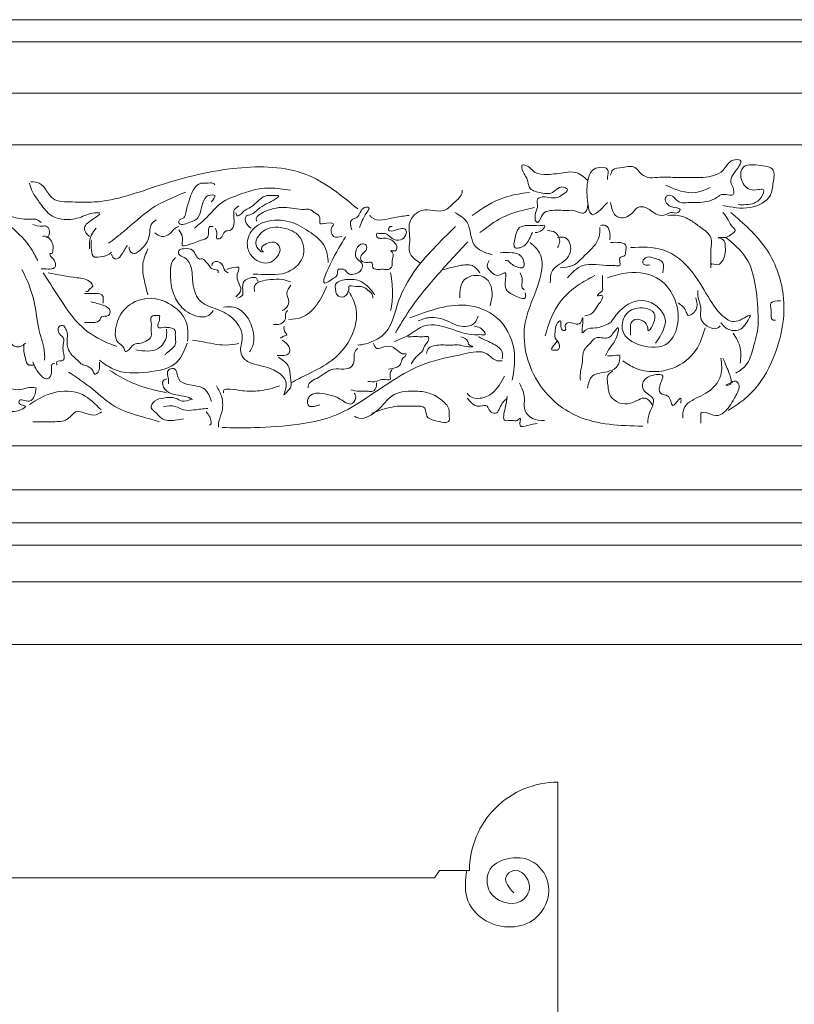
# Model space of a CAD drawing. Extents: x 0 to 286551, y -50 to 581131.
# Tile 185 of 207: x 272940 to 273994, y 560336 to 561675. Entities that reach past the tile are written whole.
import ezdxf

# ---------------------------------------------------------------- set-up
doc = ezdxf.new("R2010")
doc.units = 0
doc.header["$MEASUREMENT"] = 0
doc.layers.add('0.15 GRIJS', color=252, linetype='CONTINUOUS', lineweight=15)

msp = doc.modelspace()

# ---------------------------------------------------------------- linework, layer by layer
at = {"layer": '0.15 GRIJS'}
for points in [[(276301.5, 561675.2), (272336.5, 561675.2)], [(276316.5, 561645.2), (272336.5, 561645.2)], [(276326.5, 561575.2), (272336.5, 561575.2)], [(276476.5, 561505.2), (272336.5, 561505.2)], [(276396.9, 561095.6), (272336.5, 561095.6)], [(276396.9, 561035.6), (272336.5, 561035.6)], [(276429.2, 560990.8), (272336.5, 560990.8)], [(276446.5, 560960.7), (272336.5, 560960.7)], [(276446.5, 560910.7), (272336.5, 560910.7)], [(276456.5, 560825.7), (272336.5, 560825.7)]]:
    msp.add_lwpolyline(points, dxfattribs=at)
msp.add_lwpolyline([(271000.5, 560298.2), (271000.5, 560638.2, -0.414214), (271120.5, 560518.2), (271161.2, 560518.2), (271168.2, 560508.2), (271929, 560508.2), (271929, 560528.2), (272029, 560553.2), (272029, 560578.2), (272089, 560578.2, -1), (272584, 560578.2), (272644, 560578.2), (272644, 560553.2), (272744, 560528.2), (272744, 560508.2), (273504.8, 560508.2), (273511.8, 560518.2), (273552.5, 560518.2, -0.414214), (273672.5, 560638.2), (273672.5, 560298.2)], format="xyb", dxfattribs=at)
for points, knots in [([(273713.1, 561456.8), (273707.9, 561461.4), (273699.1, 561469.2), (273678.8, 561467.3), (273661.7, 561463.9), (273640.2, 561465.1), (273633.7, 561476.8), (273622.7, 561478.2), (273624.9, 561466.7), (273632.1, 561460.3), (273632.4, 561444.1), (273648.7, 561439.8), (273664.5, 561436.8), (273673, 561447.7), (273681.1, 561448), (273688.8, 561443.1), (273678.6, 561437.4), (273671.8, 561432.1), (273660.5, 561433.3), (273651.2, 561435.4), (273643.3, 561430.5), (273644.9, 561424.6), (273645.1, 561417.7), (273641.3, 561412.2), (273642, 561406.4), (273641.4, 561402.7), (273644.7, 561397.5), (273650, 561405.4), (273652.5, 561414.2), (273670, 561416.9), (273682.2, 561415.4), (273696.8, 561416.4), (273707.9, 561408), (273713.3, 561418.2), (273713.1, 561421.7), (273713.1, 561422.7)], [0, 0, 0, 0, 19.750479, 33.407891, 57.970855, 74.810722, 91.592169, 95.494328, 101.345198, 116.610016, 127.728573, 142.99685, 160.556421, 172.462736, 179.291298, 184.168287, 193.823781, 201.687799, 212.41852, 225.100464, 229.977222, 236.803303, 240.703948, 250.884998, 254.785643, 257.711078, 262.587453, 266.725328, 279.441131, 290.563476, 313.975854, 317.878012, 334.718163, 342.580561, 345.505997, 345.505997, 345.505997, 345.505997]), ([(273744.3, 561463.7), (273745, 561466.2), (273747.1, 561473.7), (273762, 561473.7), (273776.6, 561477.9), (273784.6, 561466.2), (273794.9, 561459), (273812.1, 561461.6), (273831, 561460.4), (273851.7, 561461), (273873.6, 561459.9), (273898, 561465), (273905.6, 561485.2), (273929.1, 561485.5), (273911.2, 561467.7), (273906.6, 561454.8), (273912, 561447.1), (273913.5, 561434.4), (273901.9, 561437.8), (273896.7, 561437.5), (273894.5, 561437.3)], [0, 0, 0, 0, 7.426924, 21.630443, 38.214259, 47.869753, 60.587604, 74.245017, 97.657394, 118.143657, 135.70294, 164.706245, 184.016688, 193.771942, 215.578491, 226.697048, 234.123972, 243.875487, 253.630741, 260.459303, 260.459303, 260.459303, 260.459303]), ([(273897.4, 561422.7), (273909.5, 561420.1), (273932, 561415.2), (273963.8, 561430.7), (273965.1, 561452.9), (273969.7, 561475), (273945.4, 561477.3), (273923.4, 561479.4), (273919.5, 561457.7), (273931, 561442.5), (273943.3, 561443.7), (273955.6, 561445.9), (273947.2, 561426.3), (273932.7, 561423.3), (273921.5, 561423.6), (273917.9, 561423.7)], [0, 0, 0, 0, 37.185044, 69.136825, 87.117892, 103.695293, 125.288591, 145.98239, 159.944672, 180.816534, 191.547256, 198.376106, 209.494738, 232.18322, 242.913941, 242.913941, 242.913941, 242.913941]), ([(272955.6, 561454.7), (272959.7, 561454.5), (272968.3, 561454.1), (272976.9, 561443), (272986.8, 561426.8), (273013.8, 561427.7), (273061.8, 561425.2), (273136.4, 561454), (273229.9, 561477.3), (273331.1, 561475.2), (273378.1, 561436.3), (273400.3, 561417.9)], [0, 0, 0, 0, 11.542918, 24.779048, 39.501429, 65.995542, 96.08537, 187.875314, 296.082834, 390.097909, 474.469119, 474.469119, 474.469119, 474.469119]), ([(273740.4, 561426.6), (273737.4, 561423.5), (273731.7, 561417.6), (273715.9, 561403.7), (273712.4, 561433.9), (273711.6, 561450.6), (273716.7, 561470.6), (273729.2, 561475.4), (273743.4, 561473.5), (273740.2, 561463.2), (273740.4, 561458.8), (273740.4, 561457.8)], [0, 0, 0, 0, 13.793369, 26.511116, 47.174944, 71.553636, 89.482479, 99.988667, 111.111012, 121.837737, 124.763172, 124.763172, 124.763172, 124.763172]), ([(272953.6, 561452.7), (272954.8, 561448.8), (272957.5, 561439.4), (272968.3, 561426.2), (272978.6, 561409.6), (272999.5, 561402), (273021, 561404.2), (273037, 561413.2), (273046.8, 561412.7), (273049.2, 561412.6)], [0, 0, 0, 0, 12.05017, 28.922028, 50.748424, 68.751949, 92.240849, 114.020242, 121.37554, 121.37554, 121.37554, 121.37554]), ([(273201, 561427.3), (273204, 561430.8), (273209.7, 561437.5), (273196.8, 561437.1), (273190.6, 561430.5), (273187.2, 561419.6), (273184.8, 561404.3), (273172.4, 561399.6), (273156.9, 561394.5), (273156.6, 561403.7), (273165, 561404.5), (273166.7, 561416.4), (273171.1, 561429.2), (273175.2, 561444.1), (273185.3, 561454), (273194.8, 561451.8), (273202.4, 561454.7), (273205.1, 561451.4), (273205.7, 561450.7)], [0, 0, 0, 0, 9.869615, 18.562187, 24.725838, 37.635508, 52.431838, 66.199015, 80.240973, 82.246208, 90.407222, 97.606632, 114.9598, 132.339304, 144.242585, 151.597883, 160.959092, 163.795264, 163.795264, 163.795264, 163.795264]), ([(273166.3, 561440.7), (273150, 561434.1), (273118.6, 561421.4), (273088.2, 561391.3), (273068.3, 561376.4), (273061.3, 561371.1)], [0, 0, 0, 0, 52.031617, 100.482415, 126.692969, 126.692969, 126.692969, 126.692969]), ([(273178.3, 561391.9), (273183.8, 561396.3), (273196.1, 561406.4), (273213.1, 561428.3), (273240.5, 561437.7), (273267.5, 561447.2), (273290.1, 561446.2), (273304, 561444.1), (273308.7, 561443.3)], [0, 0, 0, 0, 21.320193, 47.792728, 80.995352, 105.334344, 133.41826, 147.602672, 147.602672, 147.602672, 147.602672]), ([(273484.8, 561344.7), (273478.9, 561348.7), (273467.9, 561356.2), (273473.1, 561377.9), (273466.4, 561399.4), (273488.6, 561423), (273516, 561409.5), (273530.9, 561427), (273542.7, 561435.3), (273542.4, 561442.2), (273542.4, 561443.2)], [0, 0, 0, 0, 19.310581, 35.887982, 60.266673, 83.715195, 113.956422, 131.322578, 148.687041, 151.612476, 151.612476, 151.612476, 151.612476]), ([(273556, 561409.1), (273570.1, 561418.6), (273594, 561434.8), (273622.4, 561438.7), (273634.1, 561440.3)], [0, 0, 0, 0, 50.213655, 85.032385, 85.032385, 85.032385, 85.032385]), ([(273893.5, 561436.4), (273890.4, 561434.2), (273880.6, 561427.6), (273867, 561426.6), (273855.5, 561426.6), (273848.7, 561426.9), (273836.1, 561423.8), (273826.8, 561441.1), (273817.1, 561432), (273821.9, 561421.8), (273829.9, 561420), (273841.2, 561418.4), (273834.6, 561410.2), (273826.6, 561414.9), (273818.7, 561408.5), (273807.9, 561409), (273799.9, 561415.3), (273791.7, 561420.8), (273780.6, 561421.6), (273773.4, 561409.7), (273760.9, 561403.7), (273750.2, 561408.7), (273746.5, 561416.9), (273745.1, 561423), (273744.3, 561426.6)], [0, 0, 0, 0, 11.375309, 35.110682, 39.012841, 45.841403, 55.596657, 75.682238, 79.820113, 90.001267, 100.507455, 107.936544, 112.81292, 122.568173, 129.996998, 140.727719, 152.103028, 159.967295, 170.698017, 180.35317, 199.192859, 205.736321, 213.599031, 224.717588, 224.717588, 224.717588, 224.717588]), ([(273879.9, 561447.1), (273873.4, 561444.2), (273853.8, 561435.3), (273833.2, 561444.1), (273819.4, 561450)], [0, 0, 0, 0, 20.670153, 62.786571, 62.786571, 62.786571, 62.786571]), ([(272859.8, 561431.9), (272872.4, 561427.1), (272897.6, 561417.5), (272929.4, 561393.6), (272953.1, 561370.5), (272961.9, 561353.4), (272964.8, 561347.7)], [0, 0, 0, 0, 40.12262, 80.381898, 118.698008, 137.851645, 137.851645, 137.851645, 137.851645]), ([(273255.2, 561391.9), (273252.6, 561393.7), (273247.4, 561397.3), (273246.3, 561409.1), (273257.4, 561410.1), (273264.6, 561418), (273275.4, 561424.8), (273284, 561427.8), (273296.8, 561437.4), (273284.1, 561435.4), (273272.4, 561437.9), (273261.8, 561424.7), (273251.7, 561418.4), (273245.1, 561415.4), (273242.2, 561410.9), (273235.9, 561407), (273234.9, 561410.8), (273234.5, 561412.6)], [0, 0, 0, 0, 9.454476, 18.811981, 26.013381, 37.515899, 51.05363, 61.51921, 71.457826, 78.144486, 87.505984, 110.51102, 119.228414, 124.618628, 131.236795, 136.328982, 140.813127, 140.813127, 140.813127, 140.813127]), ([(273206.4, 561391.9), (273207.6, 561389), (273209.4, 561384.8), (273207, 561376.8), (273217, 561377.4), (273216.9, 561389), (273228.4, 561387.7), (273233.1, 561397.6), (273231.6, 561405), (273231.9, 561411.2), (273230.9, 561417.2), (273235.5, 561420), (273238.5, 561421.9)], [0, 0, 0, 0, 9.570338, 14.249091, 18.929551, 30.430609, 38.054346, 46.770316, 58.133056, 60.806768, 65.48552, 74.939996, 74.939996, 74.939996, 74.939996]), ([(273378.9, 561380.5), (273374.7, 561379.5), (273365.4, 561377.3), (273362.2, 561391.3), (273370.2, 561398.4), (273357.6, 561399.5), (273346.6, 561395.6), (273350.8, 561407.9), (273341.9, 561412), (273335.8, 561418.3), (273320.5, 561415.9), (273300.1, 561422.9), (273277.7, 561416.6), (273265.8, 561410.1), (273261.8, 561405.7), (273262.3, 561402.9), (273262.5, 561401.2)], [0, 0, 0, 0, 11.367409, 24.885043, 28.22756, 37.801128, 47.162337, 54.514607, 63.96922, 72.686509, 79.37317, 107.584054, 136.452131, 145.16942, 148.511936, 153.190689, 153.190689, 153.190689, 153.190689]), ([(273402.9, 561392.5), (273405, 561398.6), (273407.7, 561406.7), (273418.3, 561420.9), (273403.3, 561420.2), (273404, 561405.6), (273388.2, 561403.9), (273390.6, 561395.2), (273392.1, 561389.5)], [0, 0, 0, 0, 22.682931, 30.109676, 35.962771, 53.327233, 60.756058, 74.408023, 74.408023, 74.408023, 74.408023]), ([(273532.6, 561413), (273539.1, 561409.1), (273555.2, 561399.5), (273552.6, 561365.5), (273573.5, 561358.6), (273583.3, 561355.4)], [0, 0, 0, 0, 21.480203, 53.244827, 81.194017, 81.194017, 81.194017, 81.194017]), ([(273566.7, 561385.6), (273576.5, 561393.2), (273598.5, 561410.2), (273625.7, 561416.4), (273640.9, 561419.8)], [0, 0, 0, 0, 36.522353, 82.494809, 82.494809, 82.494809, 82.494809]), ([(273897.4, 561413), (273899.9, 561409.8), (273905.1, 561403.3), (273908, 561394.3), (273916.6, 561388.6), (273906.2, 561381.3), (273901, 561378.2), (273886.5, 561379.4), (273899.5, 561376.7), (273900.6, 561367.9), (273900.9, 561358.6), (273898.8, 561349.8), (273894.6, 561344.8), (273890, 561339.3), (273879.7, 561346.8), (273881, 561335.9), (273880.8, 561343.1), (273881, 561349.2), (273880.1, 561362.6), (273884.4, 561380.7), (273867.3, 561392.1), (273853.6, 561403.1), (273837.8, 561410.1), (273826.9, 561409.4), (273822.3, 561409.1)], [0, 0, 0, 0, 11.904676, 24.620325, 28.758403, 37.750293, 49.167906, 55.996756, 63.425845, 70.85277, 81.579301, 91.760454, 96.636985, 101.513973, 111.269227, 115.169677, 118.095112, 124.920998, 138.573159, 156.125769, 175.436213, 192.21766, 211.057279, 224.714691, 224.714691, 224.714691, 224.714691]), ([(273908.2, 561413), (273925.2, 561398.2), (273959.8, 561368.3), (273987.5, 561295.3), (273973.2, 561223), (273944.3, 561172.7), (273918.9, 561152.9), (273907.9, 561146), (273904.3, 561143.8)], [0, 0, 0, 0, 66.900827, 135.726046, 222.618891, 279.166652, 305.519743, 318.237594, 318.237594, 318.237594, 318.237594]), ([(272925.4, 561408.6), (272927.6, 561407.9), (272937.3, 561404.8), (272949.6, 561402.9), (272963.1, 561404.8), (272967.2, 561401.2), (272969.5, 561399.2)], [0, 0, 0, 0, 6.980859, 30.536239, 37.2229, 45.940188, 45.940188, 45.940188, 45.940188]), ([(273049.2, 561410.6), (273046.3, 561408.4), (273039.1, 561403), (273026.4, 561395.6), (273030, 561384.8), (273033.5, 561381.9), (273035.2, 561380.5)], [0, 0, 0, 0, 11.502518, 28.054304, 35.032984, 41.650947, 41.650947, 41.650947, 41.650947]), ([(273089.4, 561365.8), (273089.3, 561365.1), (273089.1, 561361.3), (273094.8, 561355.3), (273104.2, 561361.2), (273112.3, 561369), (273117.9, 561382.6), (273117, 561396.1), (273123.5, 561401.2), (273126.1, 561403.2)], [0, 0, 0, 0, 2.005235, 11.459711, 16.551822, 32.624399, 45.534069, 59.823057, 69.277533, 69.277533, 69.277533, 69.277533]), ([(273271.9, 561359.1), (273270.6, 561360.7), (273267.1, 561365.1), (273277.6, 561372.4), (273290.1, 561374.4), (273297.1, 561360.2), (273289.5, 561350.7), (273280.6, 561343.5), (273268.4, 561344.2), (273256.3, 561351.4), (273247.8, 561367.3), (273253.3, 561391.1), (273280.2, 561404.5), (273311.2, 561401.9), (273336.1, 561386.3), (273357.8, 561369.3), (273359.4, 561352.6), (273360.2, 561345.1)], [0, 0, 0, 0, 5.389411, 14.843684, 28.901544, 39.36462, 53.129125, 61.290139, 73.325897, 86.512772, 102.359613, 124.254517, 151.544263, 184.369944, 213.398262, 239.870863, 261.765705, 261.765705, 261.765705, 261.765705]), ([(273470.2, 561409.1), (273463.9, 561408.3), (273447.6, 561406.4), (273425.6, 561399.2), (273417.5, 561408), (273416.5, 561409.1)], [0, 0, 0, 0, 19.72861, 50.945306, 55.083384, 55.083384, 55.083384, 55.083384]), ([(272958.1, 561396.5), (272962.5, 561395.3), (272968.4, 561393.7), (272975.9, 561395.2), (272981.5, 561390.7), (272981.3, 561382.4), (272977.6, 561379.1), (272976.9, 561378.5)], [0, 0, 0, 0, 13.52282, 18.203569, 21.546349, 33.577566, 36.413738, 36.413738, 36.413738, 36.413738]), ([(273044.6, 561391.9), (273042, 561388.9), (273036.3, 561382.2), (273035.1, 561371.6), (273035.2, 561365.3), (273035.2, 561363.8)], [0, 0, 0, 0, 11.501216, 25.790258, 30.46901, 30.46901, 30.46901, 30.46901]), ([(273124.1, 561385.2), (273127.1, 561383.1), (273133.6, 561378.5), (273145.5, 561383.2), (273150.3, 561391.6), (273155.3, 561393.3), (273156.9, 561393.9)], [0, 0, 0, 0, 10.465322, 22.519444, 32.919199, 38.01131, 38.01131, 38.01131, 38.01131]), ([(273156.9, 561389.2), (273158.9, 561386.3), (273162.3, 561381.4), (273161.9, 561374.4), (273160.4, 561366.6), (273174.8, 561369.7), (273182.4, 561374.8), (273200.6, 561377.8), (273194.7, 561395.1), (273201.9, 561394.1), (273203.7, 561393.9)], [0, 0, 0, 0, 9.869752, 17.222216, 21.900968, 28.587629, 48.467383, 58.932792, 73.22159, 77.902338, 77.902338, 77.902338, 77.902338]), ([(273269.2, 561359.1), (273266.1, 561362), (273257.3, 561370.1), (273272.1, 561393.3), (273298.2, 561394.1), (273325.1, 561382.8), (273330.6, 561349), (273300.8, 561325.4), (273274.8, 561329.2), (273260.1, 561329), (273257.9, 561329)], [0, 0, 0, 0, 11.902392, 32.82824, 61.298974, 85.526207, 113.986659, 145.691321, 183.190099, 189.87676, 189.87676, 189.87676, 189.87676]), ([(273383.6, 561379.8), (273377.6, 561370.1), (273367.9, 561354.4), (273347.6, 561309.6), (273365.8, 561322.7), (273373.6, 561327.5), (273372.1, 561337.2), (273378.3, 561335.4), (273383.1, 561336.3), (273387, 561327.2), (273400.4, 561329), (273408.6, 561338.2), (273404.6, 561346.8), (273392.9, 561352), (273401, 561373.4), (273413.2, 561368.9), (273412.4, 561359.6), (273404.1, 561356.6), (273403.8, 561345.4), (273412.4, 561344.4), (273420.7, 561346.4), (273419.4, 561333.2), (273433.3, 561336.9), (273442.2, 561334.3), (273448.5, 561340.2), (273445.5, 561348.9), (273451.8, 561356.4), (273443.9, 561361.4), (273448.5, 561361), (273452.3, 561359.9), (273454.6, 561366.1), (273450.5, 561373), (273442.6, 561378.7), (273434.8, 561377.8), (273430.1, 561377.8), (273425.6, 561378.6), (273425.3, 561385.8), (273431.9, 561383.7), (273439.4, 561386.2), (273446.3, 561376.4), (273458.3, 561374), (273466.6, 561380.7), (273466.8, 561393.4), (273454.3, 561390), (273440.5, 561385.8), (273443.4, 561394.6), (273446.1, 561394), (273447.1, 561393.9)], [0, 0, 0, 0, 42.78684, 69.229596, 82.996773, 89.61494, 97.236122, 101.91687, 104.591419, 111.209586, 125.251256, 136.752314, 141.843112, 151.297588, 171.932986, 177.025174, 183.709161, 193.647479, 200.331467, 210.066965, 214.747714, 221.726394, 236.020598, 243.375895, 249.993859, 256.677846, 268.709063, 271.545372, 273.551284, 278.232032, 283.32283, 288.41345, 301.951181, 309.306479, 311.312678, 316.404601, 321.083354, 325.095177, 332.450475, 343.952993, 355.495911, 365.434527, 372.118515, 386.160473, 395.521682, 400.612301, 403.28685, 403.28685, 403.28685, 403.28685]), ([(273533.4, 561393.9), (273523.2, 561384), (273492.8, 561354.5), (273455.3, 561307.2), (273445.3, 561247.8), (273417.3, 561236.3), (273406, 561232.7), (273401.2, 561232.8), (273400.3, 561232.8)], [0, 0, 0, 0, 42.544837, 126.90349, 181.018918, 201.949906, 213.627197, 216.302034, 216.302034, 216.302034, 216.302034]), ([(273638, 561385.6), (273635.4, 561379.5), (273631.7, 561370.8), (273622.2, 561364.7), (273610.5, 561363.8), (273615.2, 561380.2), (273617.4, 561393.5), (273635.2, 561396.5), (273644.3, 561394.3), (273656.7, 561396.1), (273650.3, 561386.5), (273645.1, 561386), (273641.9, 561385.6)], [0, 0, 0, 0, 19.234739, 27.098854, 33.927704, 47.579864, 62.433761, 73.556105, 94.04208, 96.968771, 103.510805, 114.016994, 114.016994, 114.016994, 114.016994]), ([(273672.1, 561365.2), (273673.4, 561367.4), (273677.1, 561373.9), (273671.3, 561387.2), (273662.3, 561388.2), (273658.4, 561388.6)], [0, 0, 0, 0, 7.427038, 22.280821, 33.403444, 33.403444, 33.403444, 33.403444]), ([(273676, 561337.9), (273681.8, 561338.2), (273695, 561339.1), (273710.1, 561356.3), (273725.8, 561369.3), (273730, 561384.2), (273729.7, 561390.2), (273729.7, 561392.5)], [0, 0, 0, 0, 16.839867, 38.320292, 65.295814, 76.414446, 83.240527, 83.240527, 83.240527, 83.240527]), ([(273743.3, 561375.9), (273743.6, 561379), (273744.3, 561385.9), (273739.6, 561396.8), (273733.1, 561395.8), (273730.6, 561395.4)], [0, 0, 0, 0, 9.751321, 21.124717, 27.953279, 27.953279, 27.953279, 27.953279]), ([(272971.5, 561380.5), (272973.1, 561380.6), (272978.1, 561381.2), (272983, 561375.3), (272986.2, 561368.4), (272985.6, 561363.2), (272985.2, 561356.4), (272979.7, 561357.8), (272983.1, 561352.4), (272986.2, 561350.1), (272988.8, 561345.4), (272990, 561338), (272981.8, 561335.6), (272975.8, 561336.5), (272971.1, 561336.4), (272969.5, 561336.4)], [0, 0, 0, 0, 4.680749, 14.619152, 19.709885, 27.062349, 32.153082, 34.158993, 39.249613, 42.086126, 47.475537, 54.827807, 59.919994, 69.281204, 73.961664, 73.961664, 73.961664, 73.961664]), ([(273037.9, 561375.1), (273037.6, 561371), (273037.2, 561363.7), (273039.5, 561351.4), (273049.4, 561352.9), (273057.8, 561352.8), (273063.1, 561357.3), (273065.3, 561359.1)], [0, 0, 0, 0, 13.367975, 23.549393, 28.230141, 40.431799, 48.592813, 48.592813, 48.592813, 48.592813]), ([(273550.1, 561373.1), (273534.2, 561356.2), (273506.3, 561326.3), (273473, 561285.1), (273457.8, 561259.6), (273451.8, 561249.5)], [0, 0, 0, 0, 69.567741, 122.922413, 158.35138, 158.35138, 158.35138, 158.35138]), ([(273635, 561372), (273639.9, 561367.8), (273654.5, 561355.1), (273647.7, 561310.7), (273618.6, 561259.5), (273636.1, 561181.1), (273701.7, 561124.8), (273757.4, 561123.2), (273788.2, 561122.4)], [0, 0, 0, 0, 18.633319, 55.688766, 117.36476, 198.073737, 270.651176, 360.467557, 360.467557, 360.467557, 360.467557]), ([(273662.3, 561317.4), (273662.5, 561323.4), (273662.9, 561339.2), (273688.2, 561346.6), (273692.1, 561368.7), (273683, 561380.8), (273675.9, 561379.5), (273672.1, 561378.8)], [0, 0, 0, 0, 16.833768, 43.810968, 64.497055, 73.488945, 84.219666, 84.219666, 84.219666, 84.219666]), ([(273685.8, 561324.2), (273692.1, 561331.1), (273707.2, 561347.7), (273734.3, 561339.6), (273749.6, 561341.3), (273760.9, 561338.4), (273752.5, 561353.7), (273764.5, 561352.6), (273764.7, 561360.8), (273767.6, 561369.6), (273755.4, 561373), (273748.6, 561372.4), (273744.3, 561372)], [0, 0, 0, 0, 26.353213, 63.423291, 70.251853, 77.080415, 87.806946, 95.236035, 99.256802, 109.983333, 117.412422, 131.069547, 131.069547, 131.069547, 131.069547]), ([(273901.3, 561378.8), (273911.6, 561370.5), (273932.2, 561353.7), (273942.8, 561313.6), (273945, 561282.8), (273945.9, 561253.6), (273938.8, 561231.2), (273932.4, 561205.6), (273920, 561197.7), (273915, 561194.5)], [0, 0, 0, 0, 38.621431, 77.78695, 118.928487, 132.580453, 164.523447, 189.878682, 207.244958, 207.244958, 207.244958, 207.244958]), ([(273065.3, 561356.4), (273066.4, 561353.4), (273067.8, 561349.5), (273075.2, 561349.6), (273079.3, 561356.5), (273083.5, 561362.8), (273085.8, 561366.9), (273086.7, 561368.5)], [0, 0, 0, 0, 8.159969, 10.834518, 20.288994, 29.004964, 34.394207, 34.394207, 34.394207, 34.394207]), ([(273114.8, 561363.8), (273111.9, 561357), (273105.9, 561342.8), (273109.5, 561320.8), (273113.1, 561307.1), (273114.8, 561301)], [0, 0, 0, 0, 21.772644, 45.252635, 64.544298, 64.544298, 64.544298, 64.544298]), ([(273292.6, 561216.1), (273298.5, 561212.1), (273308.7, 561205.3), (273307.9, 561189), (273311.1, 561175.8), (273304.9, 561170.5), (273298, 561162.2), (273304.7, 561176.9), (273301.3, 561190), (273282.1, 561202.2), (273262.7, 561205.2), (273246, 561211.5), (273238.6, 561226.1), (273247, 561245.1), (273233.5, 561270), (273209.4, 561282), (273180.4, 561290.7), (273174.9, 561320), (273174.9, 561341.5), (273165.2, 561352.5), (273156.3, 561354.2), (273156.1, 561362.8), (273165.6, 561364.2), (273176, 561364.1), (273179.6, 561355.1), (273183.9, 561348.6), (273190.8, 561351), (273193.3, 561345.7), (273198.3, 561341.6), (273200.9, 561334.3), (273211, 561335.6), (273210.5, 561332), (273210.4, 561331)], [0, 0, 0, 0, 19.387399, 33.566497, 47.602949, 53.76637, 60.384537, 67.363113, 83.52957, 104.125486, 128.464478, 144.314537, 154.777612, 173.600007, 201.426799, 228.716545, 255.031149, 284.623809, 308.481576, 317.936052, 326.653341, 331.332093, 338.533493, 350.73515, 359.45112, 366.069287, 370.749748, 377.367915, 380.204224, 390.604182, 397.585041, 400.258559, 400.258559, 400.258559, 400.258559]), ([(273594.1, 561358.3), (273599.5, 561358.6), (273610, 561359.1), (273625.9, 561355.7), (273628.4, 561337.2), (273616.9, 561338.2), (273610.2, 561341.7), (273604.6, 561348), (273601.9, 561347.7), (273600.9, 561347.6)], [0, 0, 0, 0, 16.584103, 31.852123, 45.504089, 48.430492, 63.698682, 68.575671, 71.502074, 71.502074, 71.502074, 71.502074]), ([(273771.6, 561365.2), (273786.7, 561365.9), (273819.4, 561367.5), (273857.9, 561334.4), (273876.8, 561297.2), (273895.6, 561270.8), (273915.8, 561260.6), (273938.3, 561278.2), (273928.8, 561261.7), (273920.6, 561250.2), (273902.2, 561253.4), (273896.6, 561260.3), (273894.5, 561262.8)], [0, 0, 0, 0, 43.996009, 95.49772, 139.329889, 171.173189, 189.160742, 207.094388, 213.636292, 232.946939, 249.78709, 259.44238, 259.44238, 259.44238, 259.44238]), ([(273203.7, 561279.6), (273201.7, 561277), (273195.6, 561269.4), (273174.2, 561272), (273156.1, 561286.6), (273146.1, 561309.7), (273145.2, 561329), (273146, 561344.3), (273150.4, 561349.6), (273152.2, 561351.8)], [0, 0, 0, 0, 9.454476, 28.176895, 54.919712, 77.65666, 101.136651, 113.33394, 121.493744, 121.493744, 121.493744, 121.493744]), ([(273201.7, 561340.4), (273202.1, 561342.2), (273203.6, 561348.1), (273217.7, 561344.9), (273217.5, 561333.9), (273222.7, 561331.8), (273224.4, 561331)], [0, 0, 0, 0, 5.090798, 16.633716, 27.096662, 32.487126, 32.487126, 32.487126, 32.487126]), ([(273628.2, 561303.7), (273628.6, 561301), (273629.8, 561292.6), (273613.7, 561300.3), (273603, 561305.2), (273599.3, 561316.9), (273604.6, 561335), (273594.2, 561327.2), (273587.5, 561327.2), (273581.7, 561332.6), (273574.2, 561339.3), (273578, 561345.3), (273579.4, 561347.6)], [0, 0, 0, 0, 6.82608, 20.793295, 33.511146, 44.629703, 58.281669, 65.710758, 72.53932, 77.416308, 89.320984, 96.74773, 96.74773, 96.74773, 96.74773]), ([(273815.5, 561331), (273816.5, 561336.2), (273818.6, 561347), (273803.5, 561351.1), (273792.5, 561353.9), (273786.3, 561345.5), (273791.8, 561340.5), (273795.6, 561341.3), (273797.9, 561341.8)], [0, 0, 0, 0, 13.651966, 28.920243, 38.675496, 46.538064, 50.675939, 57.504789, 57.504789, 57.504789, 57.504789]), ([(272943.4, 561335.7), (272950.1, 561321.3), (272962.3, 561294.6), (272964.1, 561254.5), (272974.7, 561228.9), (272974.3, 561215.2), (272974.2, 561212)], [0, 0, 0, 0, 47.175433, 87.173951, 118.788105, 128.14561, 128.14561, 128.14561, 128.14561]), ([(272972.2, 561331), (272979.1, 561320.4), (272995.6, 561294.8), (273020, 561257), (273051.7, 561238.5), (273068.4, 561232.3), (273072.5, 561230.8)], [0, 0, 0, 0, 38.196937, 91.551432, 132.373714, 145.287161, 145.287161, 145.287161, 145.287161]), ([(272978.9, 561331), (272992, 561328.4), (273011.6, 561324.6), (273033.3, 561322.9), (273041.7, 561312.1), (273035.1, 561309.8), (273033.6, 561305.1), (273031.3, 561305.4), (273030.3, 561305.6)], [0, 0, 0, 0, 40.013248, 59.893003, 65.282557, 71.900724, 75.243085, 77.917634, 77.917634, 77.917634, 77.917634]), ([(273222.4, 561335.7), (273224.4, 561336.4), (273229.2, 561338), (273241.8, 561340.1), (273234.3, 561327.1), (273237.8, 561318), (273243.4, 561306.7), (273237.6, 561301.2), (273234.5, 561298.3)], [0, 0, 0, 0, 6.980859, 16.342356, 25.260172, 37.457508, 47.189915, 58.690972, 58.690972, 58.690972, 58.690972]), ([(273445.1, 561331), (273445.8, 561325.7), (273447.7, 561312.7), (273448.1, 561295.2), (273445.9, 561283.6), (273445.1, 561279.6)], [0, 0, 0, 0, 16.166614, 39.56057, 51.758051, 51.758051, 51.758051, 51.758051]), ([(273566.7, 561331), (273563.5, 561335), (273556.5, 561343.6), (273536, 561340.5), (273522.9, 561337), (273515, 561334.9)], [0, 0, 0, 0, 14.49967, 31.083773, 56.16392, 56.16392, 56.16392, 56.16392]), ([(273621.4, 561331), (273622.8, 561327.9), (273625.9, 561321.5), (273622, 561311.8), (273626.1, 561308.5), (273627.2, 561307.6)], [0, 0, 0, 0, 10.180967, 20.907692, 25.045771, 25.045771, 25.045771, 25.045771]), ([(273740.4, 561324.2), (273749.3, 561327.1), (273772.5, 561334.5), (273811.8, 561327.9), (273834.3, 561295.5), (273839, 561263.4), (273824.7, 561228.1), (273786.5, 561228.6), (273756.5, 561246.6), (273762.2, 561276.1), (273783.4, 561286.7), (273815, 561277.7), (273794.2, 561246.3), (273795.5, 561259.5), (273788.9, 561267.5), (273775, 561269), (273771, 561259.7), (273771.8, 561253), (273771.7, 561248.5), (273771.6, 561246.2)], [0, 0, 0, 0, 28.154561, 73.123204, 107.25809, 138.705705, 169.235039, 206.420083, 237.647341, 259.452594, 281.264332, 305.882549, 325.117289, 328.042724, 339.9474, 353.604812, 360.146846, 366.972926, 373.799006, 373.799006, 373.799006, 373.799006]), ([(273264.6, 561319.7), (273264, 561321.2), (273262.4, 561326), (273253.1, 561324), (273243.6, 561320), (273243.2, 561309.6), (273245.2, 561299.6), (273239.6, 561297.5), (273236.5, 561296.3)], [0, 0, 0, 0, 4.484145, 13.845642, 22.222995, 34.420331, 41.104318, 49.821607, 49.821607, 49.821607, 49.821607]), ([(273308.7, 561319), (273304.9, 561320.1), (273295.8, 561322.6), (273280.1, 561322), (273258.5, 561318.6), (273259.6, 561308), (273259.9, 561305.6)], [0, 0, 0, 0, 11.677572, 27.725441, 51.079358, 57.76354, 57.76354, 57.76354, 57.76354]), ([(273423.7, 561301), (273418, 561308.1), (273407.7, 561321.1), (273387.1, 561323.1), (273368.6, 561318.6), (273370.2, 561307.7), (273371.1, 561299.4), (273381.5, 561296.2), (273386.6, 561303), (273388.7, 561307.9), (273387.5, 561315.2), (273397.8, 561311.2), (273406.7, 561313.6), (273415.5, 561307), (273421.2, 561300.6), (273421.1, 561297), (273421, 561296.3)], [0, 0, 0, 0, 26.004237, 46.904556, 62.456156, 69.80862, 76.787196, 86.522695, 93.140862, 100.119355, 102.793067, 112.154276, 119.509574, 132.696299, 141.412105, 143.417341, 143.417341, 143.417341, 143.417341]), ([(273580.4, 561286.2), (273582, 561291.9), (273585.5, 561304.9), (273576.4, 561329), (273552.3, 561328.4), (273540.5, 561316.8), (273539.3, 561306), (273539.4, 561299.2), (273539.4, 561296.9)], [0, 0, 0, 0, 17.794887, 40.477642, 64.865775, 74.520928, 88.48308, 95.30916, 95.30916, 95.30916, 95.30916]), ([(273655.5, 561245.2), (273659.8, 561259.6), (273667.9, 561286.4), (273695.6, 561312.6), (273714.9, 561322.9), (273722.8, 561327.1)], [0, 0, 0, 0, 44.186247, 82.807541, 109.909489, 109.909489, 109.909489, 109.909489]), ([(273709.2, 561272.5), (273713.1, 561273.3), (273721.2, 561274.9), (273726.2, 561287.3), (273733, 561292.7), (273734.5, 561302.1), (273723.8, 561297.5), (273729.7, 561304.6), (273734.3, 561305.8), (273732.8, 561314.4), (273733.6, 561320.6), (273733.6, 561326.2), (273733.6, 561327.1)], [0, 0, 0, 0, 11.41768, 23.322356, 36.038159, 38.963594, 45.792444, 50.668975, 55.545963, 59.446414, 73.09838, 76.023815, 76.023815, 76.023815, 76.023815]), ([(273309.4, 561314.3), (273306.6, 561310.6), (273301.4, 561303.4), (273308.9, 561292.1), (273303.7, 561282.6), (273298.9, 561280.3), (273297.3, 561279.6)], [0, 0, 0, 0, 12.558972, 24.232236, 34.695182, 40.085742, 40.085742, 40.085742, 40.085742]), ([(273358.2, 561312.3), (273354.1, 561303.6), (273346.3, 561286.8), (273327.2, 561269), (273312.4, 561267.9), (273306.7, 561267.5)], [0, 0, 0, 0, 29.022498, 55.647649, 72.576628, 72.576628, 72.576628, 72.576628]), ([(273388.9, 561305), (273392.4, 561298.2), (273400.7, 561282.4), (273396.7, 561245.9), (273371.2, 561211.8), (273336, 561195.2), (273317.1, 561185.4), (273309.4, 561181.3)], [0, 0, 0, 0, 22.469922, 52.614874, 104.369865, 142.102749, 168.417353, 168.417353, 168.417353, 168.417353]), ([(273893.5, 561258.9), (273892.6, 561257.8), (273889.6, 561254.1), (273876.9, 561255.7), (273864.5, 561267.2), (273869.1, 561284.7), (273862.8, 561296.4), (273863.2, 561304.4), (273863.3, 561306.7)], [0, 0, 0, 0, 4.138078, 13.893332, 33.203775, 46.855935, 63.88641, 70.71249, 70.71249, 70.71249, 70.71249]), ([(273028.3, 561302.9), (273032.4, 561303), (273040.3, 561303.2), (273054.9, 561302.4), (273053.6, 561294.1), (273053.7, 561291.1), (273053.7, 561289.6)], [0, 0, 0, 0, 13.373321, 26.059877, 30.738824, 35.417577, 35.417577, 35.417577, 35.417577]), ([(273037, 561291.6), (273042.7, 561290.2), (273050, 561288.4), (273058.9, 561284.9), (273064.6, 561280.7), (273062.2, 561269.9), (273051.2, 561273.7), (273049.6, 561264.7), (273041.4, 561263), (273034.6, 561263.6), (273029.9, 561263.5), (273028.3, 561263.5)], [0, 0, 0, 0, 17.359204, 22.451127, 29.069431, 36.690501, 46.264069, 51.65348, 58.854808, 68.216017, 72.896766, 72.896766, 72.896766, 72.896766]), ([(273168.8, 561238.1), (273169.2, 561247.9), (273170, 561266.3), (273148.8, 561288.3), (273119.3, 561300.6), (273085.4, 561289), (273071.1, 561263.9), (273068.3, 561237.4), (273082, 561231.6), (273083.4, 561221), (273091.4, 561228.5), (273095.8, 561234.9), (273104.8, 561234.7), (273112.6, 561238.2), (273120.8, 561243.4), (273118.5, 561253.8), (273120.4, 561261.6), (273117.3, 561271.1), (273124.1, 561273.4), (273127.4, 561272.5), (273131.2, 561273.4), (273130.2, 561269.6), (273131.4, 561266), (273128.2, 561262), (273127.7, 561253.9), (273135.8, 561257), (273143.4, 561256.7), (273153.3, 561255.5), (273151.2, 561244.1), (273155.4, 561231.6), (273143.4, 561225), (273138.9, 561220.3), (273138, 561219.4)], [0, 0, 0, 0, 28.199826, 52.853432, 85.643598, 120.322356, 147.607203, 173.08548, 183.485438, 188.576058, 197.293347, 203.911514, 213.485082, 220.686482, 230.625098, 237.977562, 249.340302, 256.692766, 261.784954, 266.465414, 268.471326, 270.476561, 275.155508, 280.246128, 284.92488, 294.286089, 296.292289, 309.205468, 313.884415, 327.920867, 343.993306, 347.775164, 347.775164, 347.775164, 347.775164]), ([(273744.3, 561262.8), (273748.1, 561268.5), (273758.7, 561284.4), (273790.8, 561301.7), (273828.5, 561269.9), (273813.4, 561247), (273805.7, 561235.5)], [0, 0, 0, 0, 20.871862, 57.643415, 93.61316, 130.023178, 130.023178, 130.023178, 130.023178]), ([(273860.4, 561296.9), (273862, 561291.4), (273865, 561281.8), (273849.4, 561269.3), (273846.3, 561283.3), (273840.2, 561287.3), (273836, 561290.1)], [0, 0, 0, 0, 16.577401, 29.295253, 35.837286, 51.009855, 51.009855, 51.009855, 51.009855]), ([(273975.5, 561293), (273970, 561292.9), (273960.3, 561292.8), (273964, 561279.3), (273961.5, 561266.1), (273967.6, 561266.6), (273968.7, 561266.7)], [0, 0, 0, 0, 13.014707, 22.766028, 36.728309, 39.655001, 39.655001, 39.655001, 39.655001]), ([(272920.7, 561277.5), (272920.2, 561270.5), (272919.4, 561258.6), (272924.2, 561242.9), (272930.6, 561229.9), (272942.1, 561230), (272946, 561233.5), (272948.1, 561235.4)], [0, 0, 0, 0, 20.720439, 35.319036, 50.56313, 57.918427, 66.079441, 66.079441, 66.079441, 66.079441]), ([(273217.7, 561284.2), (273222.5, 561284.7), (273235.2, 561286.1), (273251.1, 561272.5), (273258.4, 561252.7), (273260.4, 561234.9), (273254.7, 561225.8), (273253.2, 561223.4)], [0, 0, 0, 0, 14.041958, 37.441764, 54.821268, 78.215224, 86.591128, 86.591128, 86.591128, 86.591128]), ([(273304.7, 561279.6), (273303.5, 561278.1), (273300.9, 561274.7), (273303.9, 561266), (273294.2, 561260), (273288.1, 561260.6), (273285.9, 561260.9)], [0, 0, 0, 0, 5.389243, 12.07323, 23.976632, 30.663292, 30.663292, 30.663292, 30.663292]), ([(273610.6, 561184.8), (273612.7, 561197.1), (273617.3, 561225.3), (273598.9, 561269.5), (273554.9, 561290.2), (273510.9, 561284.7), (273484.6, 561274.7), (273471.1, 561269.6)], [0, 0, 0, 0, 37.170822, 85.194236, 130.998723, 172.074978, 215.261575, 215.261575, 215.261575, 215.261575]), ([(273482.5, 561265.5), (273487.8, 561267.6), (273500.6, 561272.6), (273520.7, 561267.2), (273538.1, 561256.6), (273559.2, 561258.1), (273562.9, 561268.8), (273564.1, 561272.2)], [0, 0, 0, 0, 16.716006, 40.582278, 57.966536, 79.736387, 90.199333, 90.199333, 90.199333, 90.199333]), ([(273743.3, 561262.8), (273737, 561259.6), (273726.4, 561254.2), (273712.3, 561257), (273704.4, 561245.7), (273706.7, 561259.2), (273707, 561274.8), (273702.9, 561255.1), (273689.7, 561266.6), (273681.1, 561259.6), (273685.3, 561252.4), (273673.8, 561252.3), (273679.8, 561269.6), (273669.6, 561261.2), (273669.6, 561253.1), (273666.9, 561241.2), (273677.1, 561235.2), (273673.8, 561225), (273668.9, 561225.9), (273660.5, 561224.7), (273667, 561232.4), (273672.1, 561238.4)], [0, 0, 0, 0, 20.670153, 34.637368, 40.154784, 49.906299, 60.63283, 68.059689, 85.618972, 89.757051, 96.583131, 100.48529, 113.495628, 118.372617, 128.55377, 139.280301, 150.653549, 158.080408, 161.006811, 164.90897, 179.307908, 179.307908, 179.307908, 179.307908]), ([(273049.1, 561209.4), (273049.1, 561207.1), (273049.2, 561202.6), (273048.5, 561196.3), (273041.6, 561191.4), (273040, 561199.1), (273035.6, 561202.7), (273029.7, 561205.1), (273023.4, 561206.6), (273018.5, 561213.2), (273011.4, 561217.9), (273006.9, 561225.4), (273004.5, 561232.8), (273004.9, 561240.8), (273005.8, 561249), (273003, 561254.9), (273000.3, 561259.8), (272995.9, 561259.3), (272992, 561256.8), (272992.8, 561251.8), (272994.5, 561246.7), (273001.7, 561242.9), (272999.2, 561232.9), (272998.8, 561224.1), (273004.2, 561209.3), (272989.5, 561212.5), (272990.5, 561207.2), (272990.9, 561205.4)], [0, 0, 0, 0, 6.683988, 13.662481, 19.052945, 24.442188, 31.060355, 36.152278, 43.353678, 49.971844, 59.910461, 68.626431, 75.604924, 82.957388, 92.314893, 99.514122, 102.856639, 107.537387, 110.880168, 115.55892, 120.649718, 127.267885, 136.625584, 145.983089, 158.014306, 166.935448, 171.6142, 171.6142, 171.6142, 171.6142]), ([(273098.5, 561226.1), (273109.4, 561224.5), (273127.4, 561221.8), (273141.1, 561241.1), (273140.3, 561251), (273140, 561254.2)], [0, 0, 0, 0, 30.15657, 50.366494, 59.723999, 59.723999, 59.723999, 59.723999]), ([(273300, 561258.2), (273299.9, 561255.2), (273299.7, 561251.1), (273305.6, 561246.2), (273299, 561244.9), (273296.6, 561243.1), (273295.3, 561242.1)], [0, 0, 0, 0, 8.917815, 12.260332, 16.745555, 22.135865, 22.135865, 22.135865, 22.135865]), ([(273449.8, 561237.5), (273456.8, 561240.2), (273471.3, 561245.7), (273494.1, 561265.2), (273521.9, 561256.8), (273543.2, 561248.9), (273555.3, 561246.7), (273564.2, 561246.8), (273568.5, 561247), (273577.6, 561245.6), (273567.6, 561257.5), (273561.8, 561258), (273559.4, 561258.2)], [0, 0, 0, 0, 22.742616, 46.709797, 84.446094, 99.247017, 116.175996, 120.856457, 125.537205, 130.217954, 141.71917, 149.342907, 149.342907, 149.342907, 149.342907]), ([(273737.5, 561217.9), (273739.3, 561221.8), (273743, 561229.4), (273751.3, 561237.1), (273758.2, 561260.8), (273748, 561249.8), (273742.1, 561238), (273724.3, 561246.4), (273717.4, 561234.8), (273708.1, 561228.5), (273706.1, 561218.7), (273706.5, 561207.1), (273702.7, 561197.2), (273703.2, 561188), (273703.3, 561184.8)], [0, 0, 0, 0, 12.219849, 24.124366, 42.105495, 46.243573, 61.416142, 77.999958, 87.655451, 97.310604, 111.509489, 114.434924, 132.229858, 141.981179, 141.981179, 141.981179, 141.981179]), ([(273873.1, 561256), (273869.7, 561245.3), (273862.4, 561221.9), (273827.5, 561195.2), (273786.6, 561194.8), (273766.6, 561207.5), (273760.9, 561211.1)], [0, 0, 0, 0, 32.781799, 72.389913, 123.117115, 143.202697, 143.202697, 143.202697, 143.202697]), ([(273238.5, 561234.8), (273232.5, 561233.8), (273215.5, 561231.1), (273194.5, 561236.5), (273179.6, 561238.8), (273175.6, 561239.5)], [0, 0, 0, 0, 18.165065, 51.261819, 63.46376, 63.46376, 63.46376, 63.46376]), ([(273297.3, 561239.5), (273301, 561237.2), (273307.5, 561233.3), (273308.8, 561220.5), (273299, 561218.2), (273293.7, 561218.5), (273290.6, 561218.7)], [0, 0, 0, 0, 12.772425, 22.130124, 29.331452, 38.692661, 38.692661, 38.692661, 38.692661]), ([(273468.5, 561244.1), (273470.7, 561244.1), (273475.2, 561244.1), (273482.9, 561244.3), (273489.2, 561243.5), (273497.6, 561245.5), (273496.8, 561236.5), (273490.9, 561233.2), (273489.6, 561223.4), (273479.3, 561217.9), (273475.1, 561210.7), (273473.2, 561207.4)], [0, 0, 0, 0, 6.68666, 13.373321, 22.73453, 27.415279, 34.099266, 40.262687, 47.462097, 60.698227, 72.199443, 72.199443, 72.199443, 72.199443]), ([(273540.7, 561244.1), (273544.7, 561242.5), (273550.6, 561240.3), (273550.7, 561232.1), (273561, 561230.2), (273545.7, 561230.3), (273539.9, 561233.3), (273531.5, 561232.7), (273525.3, 561232.8), (273518.4, 561232.7), (273510.5, 561233.2), (273502.6, 561231.5), (273495.4, 561228.3), (273494.5, 561223.9), (273493.9, 561221.4)], [0, 0, 0, 0, 11.502753, 16.593372, 21.685295, 30.377867, 39.951435, 47.306733, 53.993393, 58.673854, 68.035063, 77.608913, 82.999223, 90.19856, 90.19856, 90.19856, 90.19856]), ([(273596.9, 561214.1), (273597.3, 561217.3), (273598.5, 561225.2), (273588.3, 561232.9), (273576.7, 561238.1), (273568.8, 561241.9), (273564.1, 561244.1)], [0, 0, 0, 0, 9.357699, 22.59417, 33.059492, 48.611092, 48.611092, 48.611092, 48.611092]), ([(273911.1, 561249.1), (273915.2, 561242.5), (273923, 561229.9), (273921.6, 561215.2), (273920.9, 561208.2)], [0, 0, 0, 0, 22.682755, 43.160801, 43.160801, 43.160801, 43.160801]), ([(272946.1, 561232.8), (272945.9, 561229.8), (272945.6, 561223.6), (272948.3, 561215.3), (272949.8, 561204.7), (272955.3, 561205.4), (272957.7, 561205.3), (272959.2, 561205.4), (272960.1, 561205.4)], [0, 0, 0, 0, 8.689223, 18.259501, 28.722402, 31.396951, 33.402863, 36.077412, 36.077412, 36.077412, 36.077412]), ([(273168.1, 561235.4), (273164.6, 561226), (273155.9, 561202.4), (273112.5, 561194.6), (273074, 561193.5), (273055.1, 561207.5), (273049.1, 561212)], [0, 0, 0, 0, 28.704784, 71.209022, 118.186855, 140.441723, 140.441723, 140.441723, 140.441723]), ([(273596.9, 561211.4), (273594.6, 561211.2), (273586.5, 561210.4), (273573.7, 561227.6), (273535.8, 561218), (273492.8, 561211), (273444.8, 561183.6), (273405, 561154.9), (273363.2, 561132.2), (273314.8, 561123.4), (273265.5, 561119.9), (273230.5, 561120.3), (273215.7, 561120.5)], [0, 0, 0, 0, 6.68666, 23.560993, 54.319458, 109.457543, 159.998171, 215.999737, 257.861198, 301.013859, 362.041781, 406.173278, 406.173278, 406.173278, 406.173278]), ([(273400.3, 561228.1), (273398.3, 561226), (273394, 561221.5), (273396.9, 561211.7), (273392.1, 561201.4), (273380, 561199.3), (273363.7, 561202.2), (273350.2, 561188.6), (273332.5, 561182.3), (273332.7, 561175.3), (273332.8, 561174.6)], [0, 0, 0, 0, 8.159804, 17.517309, 27.980384, 37.715936, 51.757894, 75.39658, 93.887623, 95.892858, 95.892858, 95.892858, 95.892858]), ([(273442.4, 561200), (273445.5, 561200.5), (273451.3, 561201.3), (273459.8, 561205.7), (273459.5, 561214.9), (273465.7, 561216.5), (273466.3, 561221.3), (273460.2, 561219.6), (273455.1, 561225.4), (273446.6, 561231.4), (273436.5, 561231.3), (273425.8, 561225.5), (273423, 561231.9), (273421.7, 561234.8)], [0, 0, 0, 0, 9.573568, 17.734694, 25.558317, 32.176621, 34.181856, 36.187768, 46.653348, 55.370637, 66.737758, 76.311326, 84.471295, 84.471295, 84.471295, 84.471295]), ([(272958.1, 561210), (272959.3, 561206.8), (272961.9, 561199.7), (272968.4, 561192.6), (272974.9, 561185.2), (272983.1, 561189.2), (272984, 561197.1), (272982.8, 561207.9), (272987.2, 561207.5), (272988.2, 561207.4)], [0, 0, 0, 0, 10.181531, 22.08377, 30.244896, 35.336819, 45.069226, 54.639564, 57.314113, 57.314113, 57.314113, 57.314113]), ([(273713.1, 561174), (273714.3, 561180.6), (273716.2, 561190.9), (273731, 561195.2), (273742.8, 561196.4), (273755.5, 561202.9), (273756.6, 561211.8), (273757.7, 561220.9), (273749.2, 561217.6), (273744, 561218), (273741.7, 561217.9), (273740.4, 561217.9)], [0, 0, 0, 0, 17.929023, 28.435139, 42.402354, 55.120205, 66.238762, 69.164197, 78.919451, 81.845854, 85.748013, 85.748013, 85.748013, 85.748013]), ([(273894.5, 561215), (273895.5, 561207), (273897.9, 561188), (273876.1, 561165.3), (273855.4, 561159.1), (273844.8, 561149.1), (273842.7, 561142.7), (273842.8, 561136.7), (273842.8, 561134.4), (273842.8, 561133.1)], [0, 0, 0, 0, 23.403481, 55.246632, 83.195822, 87.3339, 98.748244, 101.673679, 105.574129, 105.574129, 105.574129, 105.574129]), ([(273897.4, 561215), (273899.4, 561210.2), (273903.6, 561200.1), (273912.8, 561177.7), (273898.7, 561177.8), (273908.9, 561180.8), (273913, 561185.4), (273922.3, 561177.9), (273916.4, 561166.5), (273910.3, 561156.2), (273904.4, 561145.4), (273891.2, 561134.2), (273880, 561139.4), (273866.5, 561142.8), (273867.6, 561134), (273867.4, 561129.7), (273867.2, 561126.3)], [0, 0, 0, 0, 17.928734, 38.40678, 41.333471, 47.87719, 55.306014, 60.183002, 77.01677, 84.879481, 97.59513, 114.376577, 128.34351, 138.098763, 141.024198, 151.750729, 151.750729, 151.750729, 151.750729]), ([(273063.1, 561198), (273070.8, 561193.3), (273088.4, 561182.5), (273114.7, 561173.2), (273133.1, 561169.4), (273140, 561167.9)], [0, 0, 0, 0, 26.952013, 61.855516, 83.105649, 83.105649, 83.105649, 83.105649]), ([(273201.5, 561155.9), (273199.1, 561162.4), (273193.6, 561177.2), (273172, 561177.3), (273153.8, 561184.3), (273154.9, 561203.2), (273138.8, 561199), (273143.3, 561188.2), (273142.8, 561182.1), (273142.7, 561180)], [0, 0, 0, 0, 19.153777, 43.492716, 57.596451, 73.144229, 80.767915, 92.799326, 99.483314, 99.483314, 99.483314, 99.483314]), ([(273414.3, 561183.3), (273418.3, 561182.8), (273425.6, 561182), (273433.9, 561187.8), (273446.5, 561183), (273443.3, 561193.7), (273445.8, 561197.8), (273447.1, 561200)], [0, 0, 0, 0, 11.367409, 21.102961, 30.46417, 37.148158, 44.971781, 44.971781, 44.971781, 44.971781]), ([(273801.8, 561150.6), (273798.8, 561155), (273790.9, 561166.1), (273770.1, 561147.2), (273741.6, 561158.2), (273741.2, 561177.9), (273738.6, 561191.3), (273744.4, 561195.4), (273747.2, 561197.4)], [0, 0, 0, 0, 13.793231, 35.386468, 64.389436, 82.370565, 92.122081, 101.777233, 101.777233, 101.777233, 101.777233]), ([(273006.9, 561196), (273018.1, 561188.6), (273039.8, 561174.1), (273068.7, 561146.1), (273102.3, 561136.6), (273122.9, 561130.7), (273130.6, 561128.5)], [0, 0, 0, 0, 40.259166, 78.373258, 118.362479, 142.701418, 142.701418, 142.701418, 142.701418]), ([(273140.7, 561186.6), (273138.9, 561186.2), (273132.7, 561184.5), (273137.2, 561170), (273149.6, 561165.3), (273161.2, 561163.8), (273170.2, 561161.9), (273173.9, 561159.5), (273175.4, 561158.6)], [0, 0, 0, 0, 5.092111, 17.2894, 30.476374, 44.770578, 52.394315, 57.784529, 57.784529, 57.784529, 57.784529]), ([(273599.9, 561190.6), (273595.3, 561181.8), (273587.9, 561167.6), (273568.5, 561159), (273554.7, 561160.8), (273550.4, 561165.8), (273549.2, 561167.2)], [0, 0, 0, 0, 28.683714, 46.617433, 60.584648, 66.102064, 66.102064, 66.102064, 66.102064]), ([(273839.9, 561153.6), (273840.2, 561156.7), (273841.1, 561164.2), (273834.4, 561154.7), (273828.3, 561148.6), (273826.1, 561157.6), (273823.1, 561165.1), (273808.8, 561165.3), (273811.2, 561179.8), (273819.7, 561194.6), (273797.6, 561192.1), (273787.7, 561184.1), (273787.4, 561171), (273795.8, 561166.1), (273803.6, 561159.8), (273802.5, 561151), (273797.8, 561142), (273794.8, 561133.6), (273795, 561127.6), (273795, 561126.3)], [0, 0, 0, 0, 6.825886, 16.481039, 21.358027, 27.900061, 35.762602, 46.268791, 59.920757, 70.101993, 86.685809, 101.185479, 108.011559, 121.80479, 127.322002, 137.073323, 144.500248, 158.698945, 162.59959, 162.59959, 162.59959, 162.59959]), ([(272962.8, 561174.6), (272962.3, 561170.8), (272961.4, 561164), (272953.7, 561152.5), (272939.5, 561161.4), (272938.8, 561150.8), (272953.3, 561150.6), (272939.1, 561142.9), (272928.7, 561141.9), (272914.1, 561145.1), (272909.1, 561156.3), (272904.2, 561155.9), (272899.7, 561155.5), (272899.5, 561159.8), (272899.3, 561163.2)], [0, 0, 0, 0, 11.673329, 21.127602, 35.169559, 37.843271, 47.715025, 55.876039, 67.418674, 85.422199, 94.876471, 97.551308, 99.55722, 107.381026, 107.381026, 107.381026, 107.381026]), ([(272962.1, 561174.6), (272958.3, 561175), (272952.1, 561175.7), (272942.6, 561171.5), (272932.5, 561171.9), (272923, 561175.3), (272919.1, 561183), (272914.2, 561181.9), (272912, 561181.9), (272911.3, 561182)], [0, 0, 0, 0, 11.367409, 18.348212, 30.383971, 40.849292, 47.467459, 52.148208, 54.15412, 54.15412, 54.15412, 54.15412]), ([(273051.1, 561144.5), (273043.3, 561152.6), (273026, 561170.4), (272985.6, 561171.8), (272963.9, 561158.3), (272953.5, 561151.9)], [0, 0, 0, 0, 32.786551, 72.328073, 108.808669, 108.808669, 108.808669, 108.808669]), ([(273208.2, 561177.3), (273210.8, 561172.7), (273217.2, 561161.3), (273217.1, 561142.3), (273210.6, 561129.2), (273210.8, 561122.7), (273210.9, 561121.1)], [0, 0, 0, 0, 15.547778, 38.941735, 53.540252, 58.219199, 58.219199, 58.219199, 58.219199]), ([(273294.5, 561177.3), (273285.5, 561174.5), (273269.2, 561169.4), (273244.9, 561170), (273231.2, 561172.5), (273217, 561173.3), (273217.5, 561168.9), (273217.6, 561167.9)], [0, 0, 0, 0, 28.218033, 51.621201, 68.457547, 78.031115, 80.704827, 80.704827, 80.704827, 80.704827]), ([(273348.8, 561151.2), (273341.9, 561149.3), (273331.2, 561146.3), (273332.4, 561173.1), (273360.4, 561166.2), (273378.5, 561159.1), (273391.3, 561146.5), (273399.2, 561161.2), (273396.5, 561165.8), (273395.6, 561167.3)], [0, 0, 0, 0, 16.04787, 24.737092, 61.610343, 66.70253, 86.816824, 97.279726, 102.370345, 102.370345, 102.370345, 102.370345]), ([(273390.9, 561172), (273394.7, 561171), (273402.5, 561169.2), (273412.3, 561170.7), (273422, 561168.5), (273426.2, 561175.5), (273425.8, 561179.8), (273425.7, 561181.3)], [0, 0, 0, 0, 11.542918, 23.578676, 30.265336, 38.425306, 43.104058, 43.104058, 43.104058, 43.104058]), ([(273396, 561136), (273397.9, 561134.8), (273403.9, 561131.1), (273419, 561136.7), (273432.8, 561148.2), (273448.1, 561168.3), (273473.8, 561171.1), (273497.8, 561168.6), (273514.3, 561159.3), (273525.9, 561147.2), (273524.4, 561137.2), (273526.7, 561124.3), (273506.9, 561129.7), (273492.5, 561133.6), (273494.1, 561150.3), (273474.4, 561149.2), (273455.6, 561150.8), (273435.2, 561145.9), (273423, 561141.2), (273419.4, 561139.9)], [0, 0, 0, 0, 6.543719, 20.510652, 42.752835, 62.063482, 93.065534, 113.759333, 133.844663, 150.623851, 157.449931, 164.275817, 183.786324, 196.008478, 207.127035, 221.094249, 241.580224, 269.514653, 280.932333, 280.932333, 280.932333, 280.932333]), ([(273620.4, 561180.9), (273623.7, 561174.2), (273629.1, 561163.3), (273624.9, 561145.2), (273637, 561130.6), (273648.8, 561130.3), (273654.5, 561130.2)], [0, 0, 0, 0, 21.586561, 35.238527, 52.60299, 69.44314, 69.44314, 69.44314, 69.44314]), ([(273173.4, 561158.6), (273169.3, 561157.2), (273161.8, 561154.6), (273150.6, 561163), (273136.9, 561160.6), (273124.2, 561159.1), (273116.5, 561147.5), (273126.5, 561141.4), (273133.1, 561129.9), (273150, 561129.7), (273159.7, 561131.7), (273163.4, 561132.5)], [0, 0, 0, 0, 12.201941, 22.386052, 38.433922, 51.120267, 61.583342, 68.201509, 81.437776, 100.350118, 111.893035, 111.893035, 111.893035, 111.893035]), ([(273603.8, 561160.4), (273601.3, 561158.4), (273594.6, 561153.1), (273591.6, 561137.1), (273579, 561142), (273577.7, 561152.4), (273568.6, 561149.6), (273560.1, 561149.3), (273554.5, 561155.1), (273550.5, 561159.1), (273549.2, 561160.4)], [0, 0, 0, 0, 9.655153, 26.434499, 33.863323, 41.726034, 51.481287, 55.383446, 67.289761, 72.807039, 72.807039, 72.807039, 72.807039]), ([(273644.8, 561126.3), (273640.8, 561125.6), (273633.9, 561124.5), (273617.8, 561118.9), (273624, 561136.9), (273616.8, 561128.3), (273610, 561131.4), (273596, 561127), (273601.6, 561148.6), (273603.1, 561158.4), (273603.8, 561163.3)], [0, 0, 0, 0, 13.967215, 23.722468, 33.473983, 38.350972, 45.179534, 54.934787, 71.512188, 88.345906, 88.345906, 88.345906, 88.345906]), ([(273051.7, 561141.9), (273049.3, 561140.2), (273042.9, 561135.8), (273030.6, 561139.6), (273015.6, 561145.3), (273006.5, 561129.2), (272988.1, 561128.3), (272972, 561128.5), (272961.9, 561128.5), (272958.1, 561128.5)], [0, 0, 0, 0, 8.377512, 22.56164, 36.746024, 49.51866, 68.816838, 87.539257, 98.906666, 98.906666, 98.906666, 98.906666]), ([(273136, 561149.2), (273141.5, 561150), (273151.2, 561151.3), (273163.6, 561142.8), (273179.2, 561144.8), (273190, 561145.9), (273196.2, 561146.5)], [0, 0, 0, 0, 16.04787, 28.340498, 42.382168, 61.21195, 61.21195, 61.21195, 61.21195]), ([(273194.2, 561141.9), (273195.9, 561139.7), (273199.2, 561135.7), (273200.6, 561130.1), (273201.3, 561125.6), (273199.7, 561124.4), (273198.8, 561123.8)], [0, 0, 0, 0, 8.159804, 15.138298, 17.811815, 20.648124, 20.648124, 20.648124, 20.648124]), ([(273548.7, 560518.2), (273547.1, 560505.7), (273543.7, 560479.1), (273577.7, 560437.8), (273643.9, 560438.3), (273667.9, 560494.2), (273644.2, 560532.7), (273608.4, 560538.3), (273575.8, 560524), (273573.9, 560480.6), (273619.7, 560465.4), (273641.4, 560498.3), (273617.8, 560526), (273595.7, 560506.3), (273606.1, 560494.9), (273612.7, 560487.8)], [0, 0, 0, 0, 36.538572, 77.679155, 144.663751, 192.712243, 230.31791, 262.876408, 294.234739, 324.716021, 368.567636, 392.425186, 422.574037, 436.613326, 460.445051, 460.445051, 460.445051, 460.445051])]:
    msp.add_open_spline(points, degree=3, knots=knots, dxfattribs=at)

doc.saveas('drawing.dxf')
